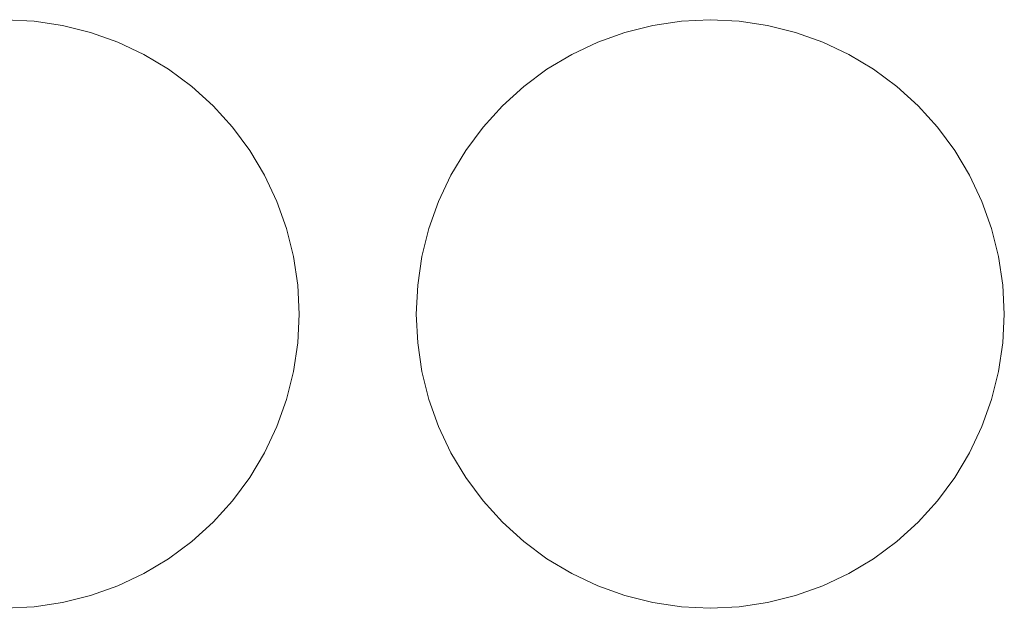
# Model space of a CAD drawing. Header units: millimetres. Extents: x -143 to 143, y -39 to 39.
# Tile 21 of 38: x 34 to 65, y -39 to -21. Entities that reach past the tile are written whole.
import ezdxf

# ---------------------------------------------------------------- set-up
doc = ezdxf.new("R2010")
doc.units = ezdxf.units.MM
doc.header["$LTSCALE"] = 5.08
doc.layers.add('None', color=7, linetype='Continuous', lineweight=5, true_color=0x000000)

# ---------------------------------------------------------------- blocks, each defined once
blk = doc.blocks.new('Group-1')
at = {"layer": 'None', "color": 18, "linetype": 'Continuous', "lineweight": 5}
for points, invisible_edges in [([(-37676.288, 11121.267, -204.914), (-37675.377, 11121.311, -204.914), (-37674.465, 11121.267, -204.914), (-37676.288, 11121.267, -204.914)], 12), ([(-37676.288, 11121.267, -201.739), (-37675.377, 11121.311, -201.739), (-37674.465, 11121.267, -201.739), (-37676.288, 11121.267, -201.739)], 12), ([(-37653.988, 11121.267, -204.914), (-37653.077, 11121.311, -204.914), (-37652.165, 11121.267, -204.914), (-37653.988, 11121.267, -204.914)], 12), ([(-37653.988, 11121.267, -201.739), (-37653.077, 11121.311, -201.739), (-37652.165, 11121.267, -201.739), (-37653.988, 11121.267, -201.739)], 12), ([(-37684.276, 11109.312, -204.914), (-37682.565, 11117.911, -204.914), (-37674.465, 11121.267, -204.914), (-37684.276, 11109.312, -204.914)], 15), ([(-37672.677, 11103.112, -204.914), (-37684.276, 11109.312, -204.914), (-37674.465, 11121.267, -204.914), (-37672.677, 11103.112, -204.914)], 15), ([(-37684.276, 11109.312, -201.739), (-37682.565, 11117.911, -201.739), (-37674.465, 11121.267, -201.739), (-37684.276, 11109.312, -201.739)], 15), ([(-37672.677, 11103.112, -201.739), (-37684.276, 11109.312, -201.739), (-37674.465, 11121.267, -201.739), (-37672.677, 11103.112, -201.739)], 15), ([(-37682.565, 11117.911, -204.914), (-37678.076, 11120.911, -204.914), (-37674.465, 11121.267, -204.914), (-37682.565, 11117.911, -204.914)], 15), ([(-37682.565, 11117.911, -201.739), (-37678.076, 11120.911, -201.739), (-37674.465, 11121.267, -201.739), (-37682.565, 11117.911, -201.739)], 15), ([(-37678.076, 11120.911, -204.914), (-37676.288, 11121.267, -204.914), (-37674.465, 11121.267, -204.914), (-37678.076, 11120.911, -204.914)], 15), ([(-37678.076, 11120.911, -201.739), (-37676.288, 11121.267, -201.739), (-37674.465, 11121.267, -201.739), (-37678.076, 11120.911, -201.739)], 15), ([(-37674.465, 11121.267, -204.914), (-37673.562, 11121.133, -204.914), (-37672.677, 11120.911, -204.914), (-37674.465, 11121.267, -204.914)], 12), ([(-37674.465, 11121.267, -204.914), (-37672.677, 11120.911, -204.914), (-37670.21, 11119.744, -204.914), (-37674.465, 11121.267, -204.914)], 15), ([(-37674.465, 11121.267, -204.914), (-37670.21, 11119.744, -204.914), (-37668.188, 11117.911, -204.914), (-37674.465, 11121.267, -204.914)], 15), ([(-37674.465, 11121.267, -204.914), (-37668.188, 11117.911, -204.914), (-37666.121, 11112.923, -204.914), (-37674.465, 11121.267, -204.914)], 15), ([(-37672.677, 11103.112, -204.914), (-37674.465, 11121.267, -204.914), (-37666.121, 11112.923, -204.914), (-37672.677, 11103.112, -204.914)], 15), ([(-37674.465, 11121.267, -201.739), (-37673.562, 11121.133, -201.739), (-37672.677, 11120.911, -201.739), (-37674.465, 11121.267, -201.739)], 12), ([(-37674.465, 11121.267, -201.739), (-37672.677, 11120.911, -201.739), (-37670.21, 11119.744, -201.739), (-37674.465, 11121.267, -201.739)], 15), ([(-37674.465, 11121.267, -201.739), (-37670.21, 11119.744, -201.739), (-37668.188, 11117.911, -201.739), (-37674.465, 11121.267, -201.739)], 15), ([(-37674.465, 11121.267, -201.739), (-37668.188, 11117.911, -201.739), (-37666.121, 11112.923, -201.739), (-37674.465, 11121.267, -201.739)], 15), ([(-37672.677, 11103.112, -201.739), (-37674.465, 11121.267, -201.739), (-37666.121, 11112.923, -201.739), (-37672.677, 11103.112, -201.739)], 15), ([(-37661.976, 11109.312, -204.914), (-37660.265, 11117.911, -204.914), (-37652.165, 11121.267, -204.914), (-37661.976, 11109.312, -204.914)], 15), ([(-37650.377, 11103.112, -204.914), (-37661.976, 11109.312, -204.914), (-37652.165, 11121.267, -204.914), (-37650.377, 11103.112, -204.914)], 15), ([(-37661.976, 11109.312, -201.739), (-37660.265, 11117.911, -201.739), (-37652.165, 11121.267, -201.739), (-37661.976, 11109.312, -201.739)], 15), ([(-37650.377, 11103.112, -201.739), (-37661.976, 11109.312, -201.739), (-37652.165, 11121.267, -201.739), (-37650.377, 11103.112, -201.739)], 15), ([(-37660.265, 11117.911, -204.914), (-37655.776, 11120.911, -204.914), (-37652.165, 11121.267, -204.914), (-37660.265, 11117.911, -204.914)], 15), ([(-37660.265, 11117.911, -201.739), (-37655.776, 11120.911, -201.739), (-37652.165, 11121.267, -201.739), (-37660.265, 11117.911, -201.739)], 15), ([(-37655.776, 11120.911, -204.914), (-37654.891, 11121.133, -204.914), (-37653.988, 11121.267, -204.914), (-37655.776, 11120.911, -204.914)], 12), ([(-37655.776, 11120.911, -204.914), (-37653.988, 11121.267, -204.914), (-37652.165, 11121.267, -204.914), (-37655.776, 11120.911, -204.914)], 15), ([(-37655.776, 11120.911, -201.739), (-37654.891, 11121.133, -201.739), (-37653.988, 11121.267, -201.739), (-37655.776, 11120.911, -201.739)], 12), ([(-37655.776, 11120.911, -201.739), (-37653.988, 11121.267, -201.739), (-37652.165, 11121.267, -201.739), (-37655.776, 11120.911, -201.739)], 15), ([(-37652.165, 11121.267, -204.914), (-37651.262, 11121.133, -204.914), (-37650.377, 11120.911, -204.914), (-37652.165, 11121.267, -204.914)], 12), ([(-37652.165, 11121.267, -204.914), (-37650.377, 11120.911, -204.914), (-37647.91, 11119.744, -204.914), (-37652.165, 11121.267, -204.914)], 15), ([(-37652.165, 11121.267, -204.914), (-37647.91, 11119.744, -204.914), (-37645.888, 11117.911, -204.914), (-37652.165, 11121.267, -204.914)], 15), ([(-37652.165, 11121.267, -204.914), (-37645.888, 11117.911, -204.914), (-37643.821, 11112.923, -204.914), (-37652.165, 11121.267, -204.914)], 15), ([(-37650.377, 11103.112, -204.914), (-37652.165, 11121.267, -204.914), (-37643.821, 11112.923, -204.914), (-37650.377, 11103.112, -204.914)], 15), ([(-37652.165, 11121.267, -201.739), (-37651.262, 11121.133, -201.739), (-37650.377, 11120.911, -201.739), (-37652.165, 11121.267, -201.739)], 12), ([(-37652.165, 11121.267, -201.739), (-37650.377, 11120.911, -201.739), (-37647.91, 11119.744, -201.739), (-37652.165, 11121.267, -201.739)], 15), ([(-37652.165, 11121.267, -201.739), (-37647.91, 11119.744, -201.739), (-37645.888, 11117.911, -201.739), (-37652.165, 11121.267, -201.739)], 15), ([(-37652.165, 11121.267, -201.739), (-37645.888, 11117.911, -201.739), (-37643.821, 11112.923, -201.739), (-37652.165, 11121.267, -201.739)], 15), ([(-37650.377, 11103.112, -201.739), (-37652.165, 11121.267, -201.739), (-37643.821, 11112.923, -201.739), (-37650.377, 11103.112, -201.739)], 15), ([(-37672.677, 11120.911, -204.914), (-37671.818, 11120.604, -204.914), (-37670.993, 11120.213, -204.914), (-37672.677, 11120.911, -204.914)], 12), ([(-37672.677, 11120.911, -204.914), (-37670.993, 11120.213, -204.914), (-37670.21, 11119.744, -204.914), (-37672.677, 11120.911, -204.914)], 13), ([(-37672.677, 11120.911, -201.739), (-37671.818, 11120.604, -201.739), (-37670.993, 11120.213, -201.739), (-37672.677, 11120.911, -201.739)], 12), ([(-37672.677, 11120.911, -201.739), (-37670.993, 11120.213, -201.739), (-37670.21, 11119.744, -201.739), (-37672.677, 11120.911, -201.739)], 13), ([(-37660.265, 11117.911, -204.914), (-37658.243, 11119.744, -204.914), (-37655.776, 11120.911, -204.914), (-37660.265, 11117.911, -204.914)], 15), ([(-37660.265, 11117.911, -201.739), (-37658.243, 11119.744, -201.739), (-37655.776, 11120.911, -201.739), (-37660.265, 11117.911, -201.739)], 15), ([(-37658.243, 11119.744, -204.914), (-37657.46, 11120.213, -204.914), (-37655.776, 11120.911, -204.914), (-37658.243, 11119.744, -204.914)], 14), ([(-37658.243, 11119.744, -201.739), (-37657.46, 11120.213, -201.739), (-37655.776, 11120.911, -201.739), (-37658.243, 11119.744, -201.739)], 14), ([(-37657.46, 11120.213, -204.914), (-37656.635, 11120.604, -204.914), (-37655.776, 11120.911, -204.914), (-37657.46, 11120.213, -204.914)], 12), ([(-37657.46, 11120.213, -201.739), (-37656.635, 11120.604, -201.739), (-37655.776, 11120.911, -201.739), (-37657.46, 11120.213, -201.739)], 12), ([(-37650.377, 11120.911, -204.914), (-37649.518, 11120.604, -204.914), (-37648.693, 11120.213, -204.914), (-37650.377, 11120.911, -204.914)], 12), ([(-37650.377, 11120.911, -204.914), (-37648.693, 11120.213, -204.914), (-37647.91, 11119.744, -204.914), (-37650.377, 11120.911, -204.914)], 13), ([(-37650.377, 11120.911, -201.739), (-37649.518, 11120.604, -201.739), (-37648.693, 11120.213, -201.739), (-37650.377, 11120.911, -201.739)], 12), ([(-37650.377, 11120.911, -201.739), (-37648.693, 11120.213, -201.739), (-37647.91, 11119.744, -201.739), (-37650.377, 11120.911, -201.739)], 13), ([(-37670.21, 11119.744, -204.914), (-37669.477, 11119.2, -204.914), (-37668.8, 11118.588, -204.914), (-37670.21, 11119.744, -204.914)], 12), ([(-37670.21, 11119.744, -204.914), (-37668.8, 11118.588, -204.914), (-37668.188, 11117.911, -204.914), (-37670.21, 11119.744, -204.914)], 13), ([(-37670.21, 11119.744, -201.739), (-37669.477, 11119.2, -201.739), (-37668.8, 11118.588, -201.739), (-37670.21, 11119.744, -201.739)], 12), ([(-37670.21, 11119.744, -201.739), (-37668.8, 11118.588, -201.739), (-37668.188, 11117.911, -201.739), (-37670.21, 11119.744, -201.739)], 13), ([(-37660.265, 11117.911, -204.914), (-37659.653, 11118.588, -204.914), (-37658.243, 11119.744, -204.914), (-37660.265, 11117.911, -204.914)], 14), ([(-37660.265, 11117.911, -201.739), (-37659.653, 11118.588, -201.739), (-37658.243, 11119.744, -201.739), (-37660.265, 11117.911, -201.739)], 14), ([(-37659.653, 11118.588, -204.914), (-37658.976, 11119.2, -204.914), (-37658.243, 11119.744, -204.914), (-37659.653, 11118.588, -204.914)], 12), ([(-37659.653, 11118.588, -201.739), (-37658.976, 11119.2, -201.739), (-37658.243, 11119.744, -201.739), (-37659.653, 11118.588, -201.739)], 12), ([(-37647.91, 11119.744, -204.914), (-37647.177, 11119.2, -204.914), (-37646.5, 11118.588, -204.914), (-37647.91, 11119.744, -204.914)], 12), ([(-37647.91, 11119.744, -204.914), (-37646.5, 11118.588, -204.914), (-37645.888, 11117.911, -204.914), (-37647.91, 11119.744, -204.914)], 13), ([(-37647.91, 11119.744, -201.739), (-37647.177, 11119.2, -201.739), (-37646.5, 11118.588, -201.739), (-37647.91, 11119.744, -201.739)], 12), ([(-37647.91, 11119.744, -201.739), (-37646.5, 11118.588, -201.739), (-37645.888, 11117.911, -201.739), (-37647.91, 11119.744, -201.739)], 13), ([(-37668.188, 11117.911, -204.914), (-37667.644, 11117.178, -204.914), (-37667.175, 11116.395, -204.914), (-37668.188, 11117.911, -204.914)], 12), ([(-37668.188, 11117.911, -204.914), (-37667.175, 11116.395, -204.914), (-37666.477, 11114.711, -204.914), (-37668.188, 11117.911, -204.914)], 15), ([(-37668.188, 11117.911, -204.914), (-37666.477, 11114.711, -204.914), (-37666.121, 11112.923, -204.914), (-37668.188, 11117.911, -204.914)], 15), ([(-37668.188, 11117.911, -201.739), (-37667.644, 11117.178, -201.739), (-37667.175, 11116.395, -201.739), (-37668.188, 11117.911, -201.739)], 12), ([(-37668.188, 11117.911, -201.739), (-37667.175, 11116.395, -201.739), (-37666.477, 11114.711, -201.739), (-37668.188, 11117.911, -201.739)], 15), ([(-37668.188, 11117.911, -201.739), (-37666.477, 11114.711, -201.739), (-37666.121, 11112.923, -201.739), (-37668.188, 11117.911, -201.739)], 15), ([(-37662.332, 11112.923, -204.914), (-37661.976, 11114.711, -204.914), (-37660.265, 11117.911, -204.914), (-37662.332, 11112.923, -204.914)], 15), ([(-37661.976, 11109.312, -204.914), (-37662.332, 11112.923, -204.914), (-37660.265, 11117.911, -204.914), (-37661.976, 11109.312, -204.914)], 15), ([(-37662.332, 11112.923, -201.739), (-37661.976, 11114.711, -201.739), (-37660.265, 11117.911, -201.739), (-37662.332, 11112.923, -201.739)], 15), ([(-37661.976, 11109.312, -201.739), (-37662.332, 11112.923, -201.739), (-37660.265, 11117.911, -201.739), (-37661.976, 11109.312, -201.739)], 15), ([(-37661.976, 11114.711, -204.914), (-37661.278, 11116.395, -204.914), (-37660.265, 11117.911, -204.914), (-37661.976, 11114.711, -204.914)], 15), ([(-37661.976, 11114.711, -201.739), (-37661.278, 11116.395, -201.739), (-37660.265, 11117.911, -201.739), (-37661.976, 11114.711, -201.739)], 15), ([(-37661.278, 11116.395, -204.914), (-37660.809, 11117.178, -204.914), (-37660.265, 11117.911, -204.914), (-37661.278, 11116.395, -204.914)], 12), ([(-37661.278, 11116.395, -201.739), (-37660.809, 11117.178, -201.739), (-37660.265, 11117.911, -201.739), (-37661.278, 11116.395, -201.739)], 12), ([(-37645.888, 11117.911, -204.914), (-37645.344, 11117.178, -204.914), (-37644.875, 11116.395, -204.914), (-37645.888, 11117.911, -204.914)], 12), ([(-37645.888, 11117.911, -204.914), (-37644.875, 11116.395, -204.914), (-37644.177, 11114.711, -204.914), (-37645.888, 11117.911, -204.914)], 15), ([(-37645.888, 11117.911, -204.914), (-37644.177, 11114.711, -204.914), (-37643.821, 11112.923, -204.914), (-37645.888, 11117.911, -204.914)], 15), ([(-37645.888, 11117.911, -201.739), (-37645.344, 11117.178, -201.739), (-37644.875, 11116.395, -201.739), (-37645.888, 11117.911, -201.739)], 12), ([(-37645.888, 11117.911, -201.739), (-37644.875, 11116.395, -201.739), (-37644.177, 11114.711, -201.739), (-37645.888, 11117.911, -201.739)], 15), ([(-37645.888, 11117.911, -201.739), (-37644.177, 11114.711, -201.739), (-37643.821, 11112.923, -201.739), (-37645.888, 11117.911, -201.739)], 15), ([(-37667.175, 11116.395, -204.914), (-37666.784, 11115.57, -204.914), (-37666.477, 11114.711, -204.914), (-37667.175, 11116.395, -204.914)], 12), ([(-37667.175, 11116.395, -201.739), (-37666.784, 11115.57, -201.739), (-37666.477, 11114.711, -201.739), (-37667.175, 11116.395, -201.739)], 12), ([(-37661.976, 11114.711, -204.914), (-37661.669, 11115.57, -204.914), (-37661.278, 11116.395, -204.914), (-37661.976, 11114.711, -204.914)], 12), ([(-37661.976, 11114.711, -201.739), (-37661.669, 11115.57, -201.739), (-37661.278, 11116.395, -201.739), (-37661.976, 11114.711, -201.739)], 12), ([(-37644.875, 11116.395, -204.914), (-37644.484, 11115.57, -204.914), (-37644.177, 11114.711, -204.914), (-37644.875, 11116.395, -204.914)], 12), ([(-37644.875, 11116.395, -201.739), (-37644.484, 11115.57, -201.739), (-37644.177, 11114.711, -201.739), (-37644.875, 11116.395, -201.739)], 12), ([(-37666.477, 11114.711, -204.914), (-37666.255, 11113.826, -204.914), (-37666.121, 11112.923, -204.914), (-37666.477, 11114.711, -204.914)], 12), ([(-37666.477, 11114.711, -201.739), (-37666.255, 11113.826, -201.739), (-37666.121, 11112.923, -201.739), (-37666.477, 11114.711, -201.739)], 12), ([(-37662.332, 11112.923, -204.914), (-37662.198, 11113.826, -204.914), (-37661.976, 11114.711, -204.914), (-37662.332, 11112.923, -204.914)], 12), ([(-37662.332, 11112.923, -201.739), (-37662.198, 11113.826, -201.739), (-37661.976, 11114.711, -201.739), (-37662.332, 11112.923, -201.739)], 12), ([(-37644.177, 11114.711, -204.914), (-37643.955, 11113.826, -204.914), (-37643.821, 11112.923, -204.914), (-37644.177, 11114.711, -204.914)], 12), ([(-37644.177, 11114.711, -201.739), (-37643.955, 11113.826, -201.739), (-37643.821, 11112.923, -201.739), (-37644.177, 11114.711, -201.739)], 12), ([(-37666.121, 11112.923, -204.914), (-37668.188, 11106.112, -204.914), (-37672.677, 11103.112, -204.914), (-37666.121, 11112.923, -204.914)], 15), ([(-37666.121, 11112.923, -201.739), (-37668.188, 11106.112, -201.739), (-37672.677, 11103.112, -201.739), (-37666.121, 11112.923, -201.739)], 15), ([(-37666.121, 11112.923, -204.914), (-37666.477, 11109.312, -204.914), (-37668.188, 11106.112, -204.914), (-37666.121, 11112.923, -204.914)], 15), ([(-37666.121, 11112.923, -201.739), (-37666.477, 11109.312, -201.739), (-37668.188, 11106.112, -201.739), (-37666.121, 11112.923, -201.739)], 15), ([(-37666.121, 11112.923, -204.914), (-37666.121, 11111.1, -204.914), (-37666.477, 11109.312, -204.914), (-37666.121, 11112.923, -204.914)], 15), ([(-37666.121, 11112.923, -201.739), (-37666.121, 11111.1, -201.739), (-37666.477, 11109.312, -201.739), (-37666.121, 11112.923, -201.739)], 15), ([(-37666.121, 11112.923, -204.914), (-37666.077, 11112.011, -204.914), (-37666.121, 11111.1, -204.914), (-37666.121, 11112.923, -204.914)], 12), ([(-37666.121, 11112.923, -201.739), (-37666.077, 11112.011, -201.739), (-37666.121, 11111.1, -201.739), (-37666.121, 11112.923, -201.739)], 12), ([(-37662.332, 11111.1, -204.914), (-37662.377, 11112.011, -204.914), (-37662.332, 11112.923, -204.914), (-37662.332, 11111.1, -204.914)], 12), ([(-37662.332, 11111.1, -201.739), (-37662.377, 11112.011, -201.739), (-37662.332, 11112.923, -201.739), (-37662.332, 11111.1, -201.739)], 12), ([(-37661.976, 11109.312, -204.914), (-37662.332, 11111.1, -204.914), (-37662.332, 11112.923, -204.914), (-37661.976, 11109.312, -204.914)], 15), ([(-37661.976, 11109.312, -201.739), (-37662.332, 11111.1, -201.739), (-37662.332, 11112.923, -201.739), (-37661.976, 11109.312, -201.739)], 15), ([(-37643.821, 11112.923, -204.914), (-37645.888, 11106.112, -204.914), (-37650.377, 11103.112, -204.914), (-37643.821, 11112.923, -204.914)], 15), ([(-37643.821, 11112.923, -201.739), (-37645.888, 11106.112, -201.739), (-37650.377, 11103.112, -201.739), (-37643.821, 11112.923, -201.739)], 15), ([(-37643.821, 11112.923, -204.914), (-37644.177, 11109.312, -204.914), (-37645.888, 11106.112, -204.914), (-37643.821, 11112.923, -204.914)], 15), ([(-37643.821, 11112.923, -201.739), (-37644.177, 11109.312, -201.739), (-37645.888, 11106.112, -201.739), (-37643.821, 11112.923, -201.739)], 15), ([(-37643.821, 11112.923, -204.914), (-37643.821, 11111.1, -204.914), (-37644.177, 11109.312, -204.914), (-37643.821, 11112.923, -204.914)], 15), ([(-37643.821, 11112.923, -201.739), (-37643.821, 11111.1, -201.739), (-37644.177, 11109.312, -201.739), (-37643.821, 11112.923, -201.739)], 15), ([(-37643.821, 11112.923, -204.914), (-37643.777, 11112.011, -204.914), (-37643.821, 11111.1, -204.914), (-37643.821, 11112.923, -204.914)], 12), ([(-37643.821, 11112.923, -201.739), (-37643.777, 11112.011, -201.739), (-37643.821, 11111.1, -201.739), (-37643.821, 11112.923, -201.739)], 12), ([(-37666.121, 11111.1, -204.914), (-37666.255, 11110.197, -204.914), (-37666.477, 11109.312, -204.914), (-37666.121, 11111.1, -204.914)], 12), ([(-37666.121, 11111.1, -201.739), (-37666.255, 11110.197, -201.739), (-37666.477, 11109.312, -201.739), (-37666.121, 11111.1, -201.739)], 12), ([(-37661.976, 11109.312, -204.914), (-37662.198, 11110.197, -204.914), (-37662.332, 11111.1, -204.914), (-37661.976, 11109.312, -204.914)], 12), ([(-37661.976, 11109.312, -201.739), (-37662.198, 11110.197, -201.739), (-37662.332, 11111.1, -201.739), (-37661.976, 11109.312, -201.739)], 12), ([(-37643.821, 11111.1, -204.914), (-37643.955, 11110.197, -204.914), (-37644.177, 11109.312, -204.914), (-37643.821, 11111.1, -204.914)], 12), ([(-37643.821, 11111.1, -201.739), (-37643.955, 11110.197, -201.739), (-37644.177, 11109.312, -201.739), (-37643.821, 11111.1, -201.739)], 12), ([(-37672.677, 11103.112, -204.914), (-37680.543, 11104.279, -204.914), (-37684.276, 11109.312, -204.914), (-37672.677, 11103.112, -204.914)], 15), ([(-37672.677, 11103.112, -201.739), (-37680.543, 11104.279, -201.739), (-37684.276, 11109.312, -201.739), (-37672.677, 11103.112, -201.739)], 15), ([(-37666.477, 11109.312, -204.914), (-37667.175, 11107.627, -204.914), (-37668.188, 11106.112, -204.914), (-37666.477, 11109.312, -204.914)], 15), ([(-37666.477, 11109.312, -201.739), (-37667.175, 11107.627, -201.739), (-37668.188, 11106.112, -201.739), (-37666.477, 11109.312, -201.739)], 15), ([(-37666.477, 11109.312, -204.914), (-37666.784, 11108.452, -204.914), (-37667.175, 11107.627, -204.914), (-37666.477, 11109.312, -204.914)], 12), ([(-37666.477, 11109.312, -201.739), (-37666.784, 11108.452, -201.739), (-37667.175, 11107.627, -201.739), (-37666.477, 11109.312, -201.739)], 12), ([(-37661.278, 11107.627, -204.914), (-37661.669, 11108.452, -204.914), (-37661.976, 11109.312, -204.914), (-37661.278, 11107.627, -204.914)], 12), ([(-37660.265, 11106.112, -204.914), (-37661.278, 11107.627, -204.914), (-37661.976, 11109.312, -204.914), (-37660.265, 11106.112, -204.914)], 15), ([(-37658.243, 11104.279, -204.914), (-37660.265, 11106.112, -204.914), (-37661.976, 11109.312, -204.914), (-37658.243, 11104.279, -204.914)], 15), ([(-37650.377, 11103.112, -204.914), (-37658.243, 11104.279, -204.914), (-37661.976, 11109.312, -204.914), (-37650.377, 11103.112, -204.914)], 15), ([(-37661.278, 11107.627, -201.739), (-37661.669, 11108.452, -201.739), (-37661.976, 11109.312, -201.739), (-37661.278, 11107.627, -201.739)], 12), ([(-37660.265, 11106.112, -201.739), (-37661.278, 11107.627, -201.739), (-37661.976, 11109.312, -201.739), (-37660.265, 11106.112, -201.739)], 15), ([(-37658.243, 11104.279, -201.739), (-37660.265, 11106.112, -201.739), (-37661.976, 11109.312, -201.739), (-37658.243, 11104.279, -201.739)], 15), ([(-37650.377, 11103.112, -201.739), (-37658.243, 11104.279, -201.739), (-37661.976, 11109.312, -201.739), (-37650.377, 11103.112, -201.739)], 15), ([(-37644.177, 11109.312, -204.914), (-37644.875, 11107.627, -204.914), (-37645.888, 11106.112, -204.914), (-37644.177, 11109.312, -204.914)], 15), ([(-37644.177, 11109.312, -201.739), (-37644.875, 11107.627, -201.739), (-37645.888, 11106.112, -201.739), (-37644.177, 11109.312, -201.739)], 15), ([(-37644.177, 11109.312, -204.914), (-37644.484, 11108.452, -204.914), (-37644.875, 11107.627, -204.914), (-37644.177, 11109.312, -204.914)], 12), ([(-37644.177, 11109.312, -201.739), (-37644.484, 11108.452, -201.739), (-37644.875, 11107.627, -201.739), (-37644.177, 11109.312, -201.739)], 12), ([(-37667.175, 11107.627, -204.914), (-37667.644, 11106.845, -204.914), (-37668.188, 11106.112, -204.914), (-37667.175, 11107.627, -204.914)], 12), ([(-37667.175, 11107.627, -201.739), (-37667.644, 11106.845, -201.739), (-37668.188, 11106.112, -201.739), (-37667.175, 11107.627, -201.739)], 12), ([(-37660.265, 11106.112, -204.914), (-37660.809, 11106.845, -204.914), (-37661.278, 11107.627, -204.914), (-37660.265, 11106.112, -204.914)], 12), ([(-37660.265, 11106.112, -201.739), (-37660.809, 11106.845, -201.739), (-37661.278, 11107.627, -201.739), (-37660.265, 11106.112, -201.739)], 12), ([(-37644.875, 11107.627, -204.914), (-37645.344, 11106.845, -204.914), (-37645.888, 11106.112, -204.914), (-37644.875, 11107.627, -204.914)], 12), ([(-37644.875, 11107.627, -201.739), (-37645.344, 11106.845, -201.739), (-37645.888, 11106.112, -201.739), (-37644.875, 11107.627, -201.739)], 12), ([(-37668.188, 11106.112, -204.914), (-37670.21, 11104.279, -204.914), (-37672.677, 11103.112, -204.914), (-37668.188, 11106.112, -204.914)], 15), ([(-37668.188, 11106.112, -201.739), (-37670.21, 11104.279, -201.739), (-37672.677, 11103.112, -201.739), (-37668.188, 11106.112, -201.739)], 15), ([(-37668.188, 11106.112, -204.914), (-37668.8, 11105.435, -204.914), (-37670.21, 11104.279, -204.914), (-37668.188, 11106.112, -204.914)], 14), ([(-37668.188, 11106.112, -201.739), (-37668.8, 11105.435, -201.739), (-37670.21, 11104.279, -201.739), (-37668.188, 11106.112, -201.739)], 14), ([(-37658.243, 11104.279, -204.914), (-37659.653, 11105.435, -204.914), (-37660.265, 11106.112, -204.914), (-37658.243, 11104.279, -204.914)], 13), ([(-37658.243, 11104.279, -201.739), (-37659.653, 11105.435, -201.739), (-37660.265, 11106.112, -201.739), (-37658.243, 11104.279, -201.739)], 13), ([(-37645.888, 11106.112, -204.914), (-37647.91, 11104.279, -204.914), (-37650.377, 11103.112, -204.914), (-37645.888, 11106.112, -204.914)], 15), ([(-37645.888, 11106.112, -201.739), (-37647.91, 11104.279, -201.739), (-37650.377, 11103.112, -201.739), (-37645.888, 11106.112, -201.739)], 15), ([(-37645.888, 11106.112, -204.914), (-37646.5, 11105.435, -204.914), (-37647.91, 11104.279, -204.914), (-37645.888, 11106.112, -204.914)], 14), ([(-37645.888, 11106.112, -201.739), (-37646.5, 11105.435, -201.739), (-37647.91, 11104.279, -201.739), (-37645.888, 11106.112, -201.739)], 14), ([(-37668.8, 11105.435, -204.914), (-37669.477, 11104.822, -204.914), (-37670.21, 11104.279, -204.914), (-37668.8, 11105.435, -204.914)], 12), ([(-37668.8, 11105.435, -201.739), (-37669.477, 11104.822, -201.739), (-37670.21, 11104.279, -201.739), (-37668.8, 11105.435, -201.739)], 12), ([(-37658.243, 11104.279, -204.914), (-37658.976, 11104.822, -204.914), (-37659.653, 11105.435, -204.914), (-37658.243, 11104.279, -204.914)], 12), ([(-37658.243, 11104.279, -201.739), (-37658.976, 11104.822, -201.739), (-37659.653, 11105.435, -201.739), (-37658.243, 11104.279, -201.739)], 12), ([(-37646.5, 11105.435, -204.914), (-37647.177, 11104.822, -204.914), (-37647.91, 11104.279, -204.914), (-37646.5, 11105.435, -204.914)], 12), ([(-37646.5, 11105.435, -201.739), (-37647.177, 11104.822, -201.739), (-37647.91, 11104.279, -201.739), (-37646.5, 11105.435, -201.739)], 12), ([(-37672.677, 11103.112, -204.914), (-37676.288, 11102.756, -204.914), (-37680.543, 11104.279, -204.914), (-37672.677, 11103.112, -204.914)], 15), ([(-37672.677, 11103.112, -201.739), (-37676.288, 11102.756, -201.739), (-37680.543, 11104.279, -201.739), (-37672.677, 11103.112, -201.739)], 15), ([(-37670.21, 11104.279, -204.914), (-37670.993, 11103.81, -204.914), (-37672.677, 11103.112, -204.914), (-37670.21, 11104.279, -204.914)], 14), ([(-37670.21, 11104.279, -201.739), (-37670.993, 11103.81, -201.739), (-37672.677, 11103.112, -201.739), (-37670.21, 11104.279, -201.739)], 14), ([(-37655.776, 11103.112, -204.914), (-37657.46, 11103.81, -204.914), (-37658.243, 11104.279, -204.914), (-37655.776, 11103.112, -204.914)], 13), ([(-37653.988, 11102.756, -204.914), (-37655.776, 11103.112, -204.914), (-37658.243, 11104.279, -204.914), (-37653.988, 11102.756, -204.914)], 15), ([(-37650.377, 11103.112, -204.914), (-37653.988, 11102.756, -204.914), (-37658.243, 11104.279, -204.914), (-37650.377, 11103.112, -204.914)], 15), ([(-37655.776, 11103.112, -201.739), (-37657.46, 11103.81, -201.739), (-37658.243, 11104.279, -201.739), (-37655.776, 11103.112, -201.739)], 13), ([(-37653.988, 11102.756, -201.739), (-37655.776, 11103.112, -201.739), (-37658.243, 11104.279, -201.739), (-37653.988, 11102.756, -201.739)], 15), ([(-37650.377, 11103.112, -201.739), (-37653.988, 11102.756, -201.739), (-37658.243, 11104.279, -201.739), (-37650.377, 11103.112, -201.739)], 15), ([(-37647.91, 11104.279, -204.914), (-37648.693, 11103.81, -204.914), (-37650.377, 11103.112, -204.914), (-37647.91, 11104.279, -204.914)], 14), ([(-37647.91, 11104.279, -201.739), (-37648.693, 11103.81, -201.739), (-37650.377, 11103.112, -201.739), (-37647.91, 11104.279, -201.739)], 14), ([(-37670.993, 11103.81, -204.914), (-37671.818, 11103.419, -204.914), (-37672.677, 11103.112, -204.914), (-37670.993, 11103.81, -204.914)], 12), ([(-37670.993, 11103.81, -201.739), (-37671.818, 11103.419, -201.739), (-37672.677, 11103.112, -201.739), (-37670.993, 11103.81, -201.739)], 12), ([(-37655.776, 11103.112, -204.914), (-37656.635, 11103.419, -204.914), (-37657.46, 11103.81, -204.914), (-37655.776, 11103.112, -204.914)], 12), ([(-37655.776, 11103.112, -201.739), (-37656.635, 11103.419, -201.739), (-37657.46, 11103.81, -201.739), (-37655.776, 11103.112, -201.739)], 12), ([(-37648.693, 11103.81, -204.914), (-37649.518, 11103.419, -204.914), (-37650.377, 11103.112, -204.914), (-37648.693, 11103.81, -204.914)], 12), ([(-37648.693, 11103.81, -201.739), (-37649.518, 11103.419, -201.739), (-37650.377, 11103.112, -201.739), (-37648.693, 11103.81, -201.739)], 12), ([(-37672.677, 11103.112, -204.914), (-37674.465, 11102.756, -204.914), (-37676.288, 11102.756, -204.914), (-37672.677, 11103.112, -204.914)], 15), ([(-37672.677, 11103.112, -201.739), (-37674.465, 11102.756, -201.739), (-37676.288, 11102.756, -201.739), (-37672.677, 11103.112, -201.739)], 15), ([(-37672.677, 11103.112, -204.914), (-37673.562, 11102.89, -204.914), (-37674.465, 11102.756, -204.914), (-37672.677, 11103.112, -204.914)], 12), ([(-37672.677, 11103.112, -201.739), (-37673.562, 11102.89, -201.739), (-37674.465, 11102.756, -201.739), (-37672.677, 11103.112, -201.739)], 12), ([(-37653.988, 11102.756, -204.914), (-37654.891, 11102.89, -204.914), (-37655.776, 11103.112, -204.914), (-37653.988, 11102.756, -204.914)], 12), ([(-37653.988, 11102.756, -201.739), (-37654.891, 11102.89, -201.739), (-37655.776, 11103.112, -201.739), (-37653.988, 11102.756, -201.739)], 12), ([(-37650.377, 11103.112, -204.914), (-37652.165, 11102.756, -204.914), (-37653.988, 11102.756, -204.914), (-37650.377, 11103.112, -204.914)], 15), ([(-37650.377, 11103.112, -201.739), (-37652.165, 11102.756, -201.739), (-37653.988, 11102.756, -201.739), (-37650.377, 11103.112, -201.739)], 15), ([(-37650.377, 11103.112, -204.914), (-37651.262, 11102.89, -204.914), (-37652.165, 11102.756, -204.914), (-37650.377, 11103.112, -204.914)], 12), ([(-37650.377, 11103.112, -201.739), (-37651.262, 11102.89, -201.739), (-37652.165, 11102.756, -201.739), (-37650.377, 11103.112, -201.739)], 12), ([(-37674.465, 11102.756, -204.914), (-37675.377, 11102.711, -204.914), (-37676.288, 11102.756, -204.914), (-37674.465, 11102.756, -204.914)], 12), ([(-37674.465, 11102.756, -201.739), (-37675.377, 11102.711, -201.739), (-37676.288, 11102.756, -201.739), (-37674.465, 11102.756, -201.739)], 12), ([(-37652.165, 11102.756, -204.914), (-37653.077, 11102.711, -204.914), (-37653.988, 11102.756, -204.914), (-37652.165, 11102.756, -204.914)], 12), ([(-37652.165, 11102.756, -201.739), (-37653.077, 11102.711, -201.739), (-37653.988, 11102.756, -201.739), (-37652.165, 11102.756, -201.739)], 12)]:
    blk.add_3dface(points, dxfattribs=dict(at, invisible_edges=invisible_edges))
for points in [[(-37674.465, 11121.267, -201.739), (-37674.465, 11121.267, -204.914), (-37675.377, 11121.311, -204.914), (-37675.377, 11121.311, -201.739)], [(-37653.077, 11121.311, -201.739), (-37653.077, 11121.311, -204.914), (-37653.988, 11121.267, -204.914), (-37653.988, 11121.267, -201.739)], [(-37652.165, 11121.267, -201.739), (-37652.165, 11121.267, -204.914), (-37653.077, 11121.311, -204.914), (-37653.077, 11121.311, -201.739)], [(-37673.562, 11121.133, -201.739), (-37673.562, 11121.133, -204.914), (-37674.465, 11121.267, -204.914), (-37674.465, 11121.267, -201.739)], [(-37672.677, 11120.911, -201.739), (-37672.677, 11120.911, -204.914), (-37673.562, 11121.133, -204.914), (-37673.562, 11121.133, -201.739)], [(-37654.891, 11121.133, -201.739), (-37654.891, 11121.133, -204.914), (-37655.776, 11120.911, -204.914), (-37655.776, 11120.911, -201.739)], [(-37653.988, 11121.267, -201.739), (-37653.988, 11121.267, -204.914), (-37654.891, 11121.133, -204.914), (-37654.891, 11121.133, -201.739)], [(-37651.262, 11121.133, -201.739), (-37651.262, 11121.133, -204.914), (-37652.165, 11121.267, -204.914), (-37652.165, 11121.267, -201.739)], [(-37650.377, 11120.911, -201.739), (-37650.377, 11120.911, -204.914), (-37651.262, 11121.133, -204.914), (-37651.262, 11121.133, -201.739)], [(-37671.818, 11120.604, -201.739), (-37671.818, 11120.604, -204.914), (-37672.677, 11120.911, -204.914), (-37672.677, 11120.911, -201.739)], [(-37655.776, 11120.911, -201.739), (-37655.776, 11120.911, -204.914), (-37656.635, 11120.604, -204.914), (-37656.635, 11120.604, -201.739)], [(-37649.518, 11120.604, -201.739), (-37649.518, 11120.604, -204.914), (-37650.377, 11120.911, -204.914), (-37650.377, 11120.911, -201.739)], [(-37670.993, 11120.213, -201.739), (-37670.993, 11120.213, -204.914), (-37671.818, 11120.604, -204.914), (-37671.818, 11120.604, -201.739)], [(-37656.635, 11120.604, -201.739), (-37656.635, 11120.604, -204.914), (-37657.46, 11120.213, -204.914), (-37657.46, 11120.213, -201.739)], [(-37648.693, 11120.213, -201.739), (-37648.693, 11120.213, -204.914), (-37649.518, 11120.604, -204.914), (-37649.518, 11120.604, -201.739)], [(-37670.21, 11119.744, -201.739), (-37670.21, 11119.744, -204.914), (-37670.993, 11120.213, -204.914), (-37670.993, 11120.213, -201.739)], [(-37657.46, 11120.213, -201.739), (-37657.46, 11120.213, -204.914), (-37658.243, 11119.744, -204.914), (-37658.243, 11119.744, -201.739)], [(-37647.91, 11119.744, -201.739), (-37647.91, 11119.744, -204.914), (-37648.693, 11120.213, -204.914), (-37648.693, 11120.213, -201.739)], [(-37669.477, 11119.2, -201.739), (-37669.477, 11119.2, -204.914), (-37670.21, 11119.744, -204.914), (-37670.21, 11119.744, -201.739)], [(-37658.243, 11119.744, -201.739), (-37658.243, 11119.744, -204.914), (-37658.976, 11119.2, -204.914), (-37658.976, 11119.2, -201.739)], [(-37647.177, 11119.2, -201.739), (-37647.177, 11119.2, -204.914), (-37647.91, 11119.744, -204.914), (-37647.91, 11119.744, -201.739)], [(-37668.8, 11118.588, -201.739), (-37668.8, 11118.588, -204.914), (-37669.477, 11119.2, -204.914), (-37669.477, 11119.2, -201.739)], [(-37658.976, 11119.2, -201.739), (-37658.976, 11119.2, -204.914), (-37659.653, 11118.588, -204.914), (-37659.653, 11118.588, -201.739)], [(-37646.5, 11118.588, -201.739), (-37646.5, 11118.588, -204.914), (-37647.177, 11119.2, -204.914), (-37647.177, 11119.2, -201.739)], [(-37668.188, 11117.911, -201.739), (-37668.188, 11117.911, -204.914), (-37668.8, 11118.588, -204.914), (-37668.8, 11118.588, -201.739)], [(-37659.653, 11118.588, -201.739), (-37659.653, 11118.588, -204.914), (-37660.265, 11117.911, -204.914), (-37660.265, 11117.911, -201.739)], [(-37645.888, 11117.911, -201.739), (-37645.888, 11117.911, -204.914), (-37646.5, 11118.588, -204.914), (-37646.5, 11118.588, -201.739)], [(-37667.644, 11117.178, -201.739), (-37667.644, 11117.178, -204.914), (-37668.188, 11117.911, -204.914), (-37668.188, 11117.911, -201.739)], [(-37660.265, 11117.911, -201.739), (-37660.265, 11117.911, -204.914), (-37660.809, 11117.178, -204.914), (-37660.809, 11117.178, -201.739)], [(-37645.344, 11117.178, -201.739), (-37645.344, 11117.178, -204.914), (-37645.888, 11117.911, -204.914), (-37645.888, 11117.911, -201.739)], [(-37667.175, 11116.395, -201.739), (-37667.175, 11116.395, -204.914), (-37667.644, 11117.178, -204.914), (-37667.644, 11117.178, -201.739)], [(-37660.809, 11117.178, -201.739), (-37660.809, 11117.178, -204.914), (-37661.278, 11116.395, -204.914), (-37661.278, 11116.395, -201.739)], [(-37644.875, 11116.395, -201.739), (-37644.875, 11116.395, -204.914), (-37645.344, 11117.178, -204.914), (-37645.344, 11117.178, -201.739)], [(-37666.784, 11115.57, -201.739), (-37666.784, 11115.57, -204.914), (-37667.175, 11116.395, -204.914), (-37667.175, 11116.395, -201.739)], [(-37661.278, 11116.395, -201.739), (-37661.278, 11116.395, -204.914), (-37661.669, 11115.57, -204.914), (-37661.669, 11115.57, -201.739)], [(-37644.484, 11115.57, -201.739), (-37644.484, 11115.57, -204.914), (-37644.875, 11116.395, -204.914), (-37644.875, 11116.395, -201.739)], [(-37666.477, 11114.711, -201.739), (-37666.477, 11114.711, -204.914), (-37666.784, 11115.57, -204.914), (-37666.784, 11115.57, -201.739)], [(-37661.669, 11115.57, -201.739), (-37661.669, 11115.57, -204.914), (-37661.976, 11114.711, -204.914), (-37661.976, 11114.711, -201.739)], [(-37644.177, 11114.711, -201.739), (-37644.177, 11114.711, -204.914), (-37644.484, 11115.57, -204.914), (-37644.484, 11115.57, -201.739)], [(-37666.255, 11113.826, -201.739), (-37666.255, 11113.826, -204.914), (-37666.477, 11114.711, -204.914), (-37666.477, 11114.711, -201.739)], [(-37661.976, 11114.711, -201.739), (-37661.976, 11114.711, -204.914), (-37662.198, 11113.826, -204.914), (-37662.198, 11113.826, -201.739)], [(-37643.955, 11113.826, -201.739), (-37643.955, 11113.826, -204.914), (-37644.177, 11114.711, -204.914), (-37644.177, 11114.711, -201.739)], [(-37666.121, 11112.923, -201.739), (-37666.121, 11112.923, -204.914), (-37666.255, 11113.826, -204.914), (-37666.255, 11113.826, -201.739)], [(-37662.198, 11113.826, -201.739), (-37662.198, 11113.826, -204.914), (-37662.332, 11112.923, -204.914), (-37662.332, 11112.923, -201.739)], [(-37643.821, 11112.923, -201.739), (-37643.821, 11112.923, -204.914), (-37643.955, 11113.826, -204.914), (-37643.955, 11113.826, -201.739)], [(-37666.077, 11112.011, -201.739), (-37666.077, 11112.011, -204.914), (-37666.121, 11112.923, -204.914), (-37666.121, 11112.923, -201.739)], [(-37662.332, 11112.923, -201.739), (-37662.332, 11112.923, -204.914), (-37662.377, 11112.011, -204.914), (-37662.377, 11112.011, -201.739)], [(-37643.777, 11112.011, -201.739), (-37643.777, 11112.011, -204.914), (-37643.821, 11112.923, -204.914), (-37643.821, 11112.923, -201.739)], [(-37666.121, 11111.1, -201.739), (-37666.121, 11111.1, -204.914), (-37666.077, 11112.011, -204.914), (-37666.077, 11112.011, -201.739)], [(-37662.377, 11112.011, -201.739), (-37662.377, 11112.011, -204.914), (-37662.332, 11111.1, -204.914), (-37662.332, 11111.1, -201.739)], [(-37643.821, 11111.1, -201.739), (-37643.821, 11111.1, -204.914), (-37643.777, 11112.011, -204.914), (-37643.777, 11112.011, -201.739)], [(-37666.255, 11110.197, -201.739), (-37666.255, 11110.197, -204.914), (-37666.121, 11111.1, -204.914), (-37666.121, 11111.1, -201.739)], [(-37662.332, 11111.1, -201.739), (-37662.332, 11111.1, -204.914), (-37662.198, 11110.197, -204.914), (-37662.198, 11110.197, -201.739)], [(-37643.955, 11110.197, -201.739), (-37643.955, 11110.197, -204.914), (-37643.821, 11111.1, -204.914), (-37643.821, 11111.1, -201.739)], [(-37666.477, 11109.312, -201.739), (-37666.477, 11109.312, -204.914), (-37666.255, 11110.197, -204.914), (-37666.255, 11110.197, -201.739)], [(-37662.198, 11110.197, -201.739), (-37662.198, 11110.197, -204.914), (-37661.976, 11109.312, -204.914), (-37661.976, 11109.312, -201.739)], [(-37644.177, 11109.312, -201.739), (-37644.177, 11109.312, -204.914), (-37643.955, 11110.197, -204.914), (-37643.955, 11110.197, -201.739)], [(-37666.784, 11108.452, -201.739), (-37666.784, 11108.452, -204.914), (-37666.477, 11109.312, -204.914), (-37666.477, 11109.312, -201.739)], [(-37661.976, 11109.312, -201.739), (-37661.976, 11109.312, -204.914), (-37661.669, 11108.452, -204.914), (-37661.669, 11108.452, -201.739)], [(-37644.484, 11108.452, -201.739), (-37644.484, 11108.452, -204.914), (-37644.177, 11109.312, -204.914), (-37644.177, 11109.312, -201.739)], [(-37667.175, 11107.627, -201.739), (-37667.175, 11107.627, -204.914), (-37666.784, 11108.452, -204.914), (-37666.784, 11108.452, -201.739)], [(-37661.669, 11108.452, -201.739), (-37661.669, 11108.452, -204.914), (-37661.278, 11107.627, -204.914), (-37661.278, 11107.627, -201.739)], [(-37644.875, 11107.627, -201.739), (-37644.875, 11107.627, -204.914), (-37644.484, 11108.452, -204.914), (-37644.484, 11108.452, -201.739)], [(-37667.644, 11106.845, -201.739), (-37667.644, 11106.845, -204.914), (-37667.175, 11107.627, -204.914), (-37667.175, 11107.627, -201.739)], [(-37661.278, 11107.627, -201.739), (-37661.278, 11107.627, -204.914), (-37660.809, 11106.845, -204.914), (-37660.809, 11106.845, -201.739)], [(-37645.344, 11106.845, -201.739), (-37645.344, 11106.845, -204.914), (-37644.875, 11107.627, -204.914), (-37644.875, 11107.627, -201.739)], [(-37668.188, 11106.112, -201.739), (-37668.188, 11106.112, -204.914), (-37667.644, 11106.845, -204.914), (-37667.644, 11106.845, -201.739)], [(-37660.809, 11106.845, -201.739), (-37660.809, 11106.845, -204.914), (-37660.265, 11106.112, -204.914), (-37660.265, 11106.112, -201.739)], [(-37645.888, 11106.112, -201.739), (-37645.888, 11106.112, -204.914), (-37645.344, 11106.845, -204.914), (-37645.344, 11106.845, -201.739)], [(-37668.8, 11105.435, -201.739), (-37668.8, 11105.435, -204.914), (-37668.188, 11106.112, -204.914), (-37668.188, 11106.112, -201.739)], [(-37660.265, 11106.112, -201.739), (-37660.265, 11106.112, -204.914), (-37659.653, 11105.435, -204.914), (-37659.653, 11105.435, -201.739)], [(-37646.5, 11105.435, -201.739), (-37646.5, 11105.435, -204.914), (-37645.888, 11106.112, -204.914), (-37645.888, 11106.112, -201.739)], [(-37669.477, 11104.822, -201.739), (-37669.477, 11104.822, -204.914), (-37668.8, 11105.435, -204.914), (-37668.8, 11105.435, -201.739)], [(-37659.653, 11105.435, -201.739), (-37659.653, 11105.435, -204.914), (-37658.976, 11104.822, -204.914), (-37658.976, 11104.822, -201.739)], [(-37647.177, 11104.822, -201.739), (-37647.177, 11104.822, -204.914), (-37646.5, 11105.435, -204.914), (-37646.5, 11105.435, -201.739)], [(-37670.21, 11104.279, -201.739), (-37670.21, 11104.279, -204.914), (-37669.477, 11104.822, -204.914), (-37669.477, 11104.822, -201.739)], [(-37658.976, 11104.822, -201.739), (-37658.976, 11104.822, -204.914), (-37658.243, 11104.279, -204.914), (-37658.243, 11104.279, -201.739)], [(-37647.91, 11104.279, -201.739), (-37647.91, 11104.279, -204.914), (-37647.177, 11104.822, -204.914), (-37647.177, 11104.822, -201.739)], [(-37670.993, 11103.81, -201.739), (-37670.993, 11103.81, -204.914), (-37670.21, 11104.279, -204.914), (-37670.21, 11104.279, -201.739)], [(-37658.243, 11104.279, -201.739), (-37658.243, 11104.279, -204.914), (-37657.46, 11103.81, -204.914), (-37657.46, 11103.81, -201.739)], [(-37648.693, 11103.81, -201.739), (-37648.693, 11103.81, -204.914), (-37647.91, 11104.279, -204.914), (-37647.91, 11104.279, -201.739)], [(-37671.818, 11103.419, -201.739), (-37671.818, 11103.419, -204.914), (-37670.993, 11103.81, -204.914), (-37670.993, 11103.81, -201.739)], [(-37657.46, 11103.81, -201.739), (-37657.46, 11103.81, -204.914), (-37656.635, 11103.419, -204.914), (-37656.635, 11103.419, -201.739)], [(-37649.518, 11103.419, -201.739), (-37649.518, 11103.419, -204.914), (-37648.693, 11103.81, -204.914), (-37648.693, 11103.81, -201.739)], [(-37672.677, 11103.112, -201.739), (-37672.677, 11103.112, -204.914), (-37671.818, 11103.419, -204.914), (-37671.818, 11103.419, -201.739)], [(-37656.635, 11103.419, -201.739), (-37656.635, 11103.419, -204.914), (-37655.776, 11103.112, -204.914), (-37655.776, 11103.112, -201.739)], [(-37650.377, 11103.112, -201.739), (-37650.377, 11103.112, -204.914), (-37649.518, 11103.419, -204.914), (-37649.518, 11103.419, -201.739)], [(-37673.562, 11102.89, -201.739), (-37673.562, 11102.89, -204.914), (-37672.677, 11103.112, -204.914), (-37672.677, 11103.112, -201.739)], [(-37655.776, 11103.112, -201.739), (-37655.776, 11103.112, -204.914), (-37654.891, 11102.89, -204.914), (-37654.891, 11102.89, -201.739)], [(-37651.262, 11102.89, -201.739), (-37651.262, 11102.89, -204.914), (-37650.377, 11103.112, -204.914), (-37650.377, 11103.112, -201.739)], [(-37675.377, 11102.711, -201.739), (-37675.377, 11102.711, -204.914), (-37674.465, 11102.756, -204.914), (-37674.465, 11102.756, -201.739)], [(-37674.465, 11102.756, -201.739), (-37674.465, 11102.756, -204.914), (-37673.562, 11102.89, -204.914), (-37673.562, 11102.89, -201.739)], [(-37654.891, 11102.89, -201.739), (-37654.891, 11102.89, -204.914), (-37653.988, 11102.756, -204.914), (-37653.988, 11102.756, -201.739)], [(-37653.988, 11102.756, -201.739), (-37653.988, 11102.756, -204.914), (-37653.077, 11102.711, -204.914), (-37653.077, 11102.711, -201.739)], [(-37653.077, 11102.711, -201.739), (-37653.077, 11102.711, -204.914), (-37652.165, 11102.756, -204.914), (-37652.165, 11102.756, -201.739)], [(-37652.165, 11102.756, -201.739), (-37652.165, 11102.756, -204.914), (-37651.262, 11102.89, -204.914), (-37651.262, 11102.89, -201.739)]]:
    blk.add_3dface(points, dxfattribs=at)
at = {"layer": 'None', "color": 0, "flags": 1}
for tag in ['Yoke', 'Weight', 'Weight', 'Wattage', '3D_Symbol_Name', 'Candlepower', 'Body', 'Model_Name', 'Beam_Angle', 'Field_Angle', 'Remarks', 'Beam_Angle_2', 'Field_Angle_2', 'Num_Channels', 'Frame_Size', 'Device_Type', 'FixtureID', 'Frame_Size', 'Base', 'Lens', 'Inst_Type', 'Lamp']:
    blk.add_attdef(tag, (-18962.77, 19681.012), '', height=0.18, dxfattribs=at)

msp = doc.modelspace()

# ---------------------------------------------------------------- block references
at = {"layer": 'None', "color": 7}
msp.add_blockref('Group-1', (37708.451, -11142.015), dxfattribs=at)

doc.saveas('drawing.dxf')
